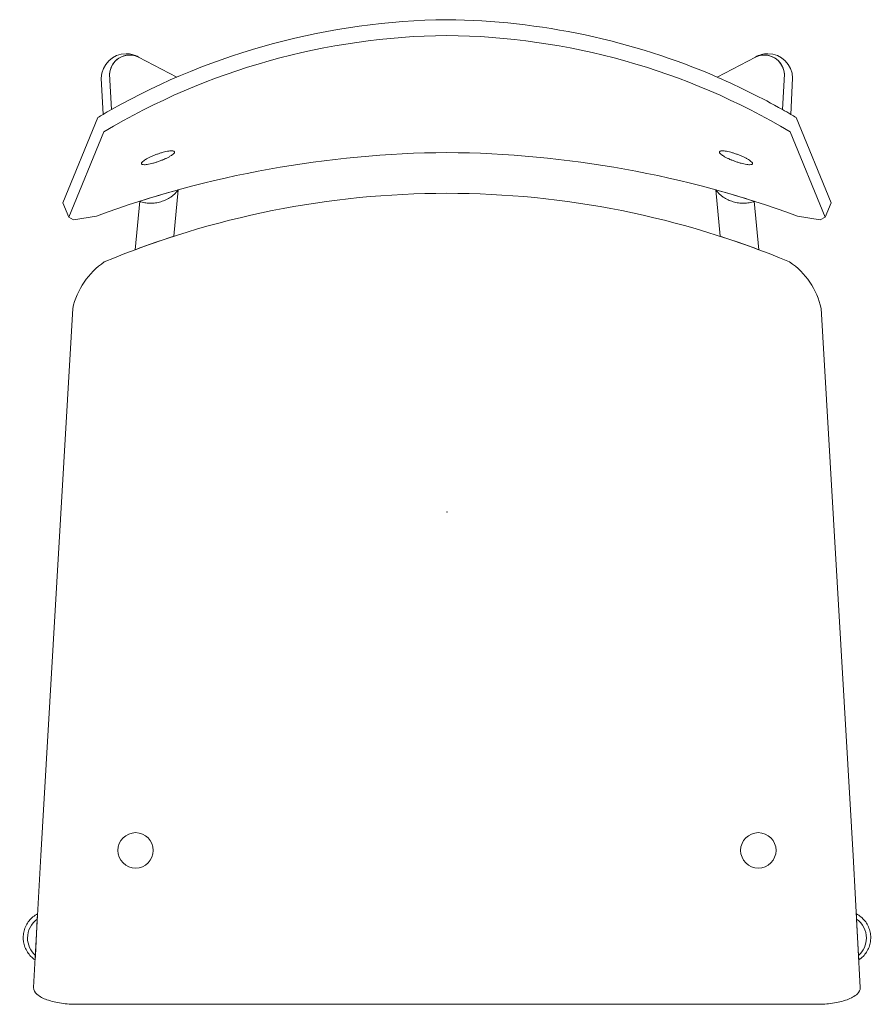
# Model space of a CAD drawing. Header units: metres. Extents: x -0.217 to 0.217, y -0.24 to 0.26.
import ezdxf

# ---------------------------------------------------------------- set-up
doc = ezdxf.new("R2010")
doc.units = ezdxf.units.M
doc.header["$MEASUREMENT"] = 0
doc.layers.add('72_VITRA_INSERT', color=7, linetype='Continuous')
for name, color, linetype, lineweight in [('72_VITRA_PROUVE_D2_CH_ANY', 7, 'Continuous', 5), ('72_VITRA_PROUVE_D2_CH_FOOT', 7, 'Continuous', 5), ('72_VITRA_PROUVE_D2_CH_FRAME', 7, 'Continuous', 5), ('72_VITRA_PROUVE_D2_CH_GLIDES', 7, 'Continuous', 5), ('72_VITRA_PROUVE_D2_CH_SEAT', 7, 'Continuous', 5), ('D2SNAP', 1, 'Continuous', 5)]:
    doc.layers.add(name, color=color, linetype=linetype, lineweight=lineweight)

# ---------------------------------------------------------------- blocks, each defined once
blk = doc.blocks.new('72_VITRA_PROUVE_D2_STANDARD_SEAT')
at = {"layer": '72_VITRA_PROUVE_D2_CH_SEAT'}
for points in [[(0.1747274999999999, 0.202039, 0.0035908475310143), (0.1705114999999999, 0.204457), (0.1705077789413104, 0.2044590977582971, 0.025910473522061), (0.1376212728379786, 0.2208154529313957), (0.1376173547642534, 0.220817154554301, 0.1001909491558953), (2.8e-15, 0.2501502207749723), (1e-16, 0.2501502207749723), (-9.165919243e-07, 0.250150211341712, 0.126434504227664), (-0.1705107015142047, 0.2044574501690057), (-0.1705114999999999, 0.204457, 0.0035908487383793), (-0.1747274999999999, 0.202039, 0.0025044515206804), (-0.1773863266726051, 0.2004784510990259), (-0.1952054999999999, 0.1570294), (-0.1921954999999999, 0.1497794), (-0.1743755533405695, 0.1932288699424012, -0.1322570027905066), (0, 0.2421398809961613, -0.1322570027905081), (0.1743755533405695, 0.1932288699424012), (0.1921954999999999, 0.1497794), (0.1952063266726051, 0.1570288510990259), (0.1773863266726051, 0.200478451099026, 0.0025044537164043), (0.1747274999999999, 0.202039)], [(9e-16, 0.2421398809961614), (-1e-16, 0.2421398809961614, 0.1322570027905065), (-0.1743755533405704, 0.1932288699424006), (-0.1921954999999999, 0.1497794), (-0.1897054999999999, 0.1484694), (-0.1780315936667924, 0.1503900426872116, -0.0863903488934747), (-1e-16, 0.1826523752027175), (2e-16, 0.1826523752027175, -0.0863903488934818), (0.1780315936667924, 0.1503900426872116), (0.1897054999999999, 0.1484694), (0.1921954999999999, 0.1497794), (0.1743755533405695, 0.1932288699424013, 0.1322570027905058), (9e-16, 0.2421398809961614)], [(0.1958767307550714, -0.2495753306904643, 0.0525377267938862), (0.2033466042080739, -0.247777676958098, 0.1040457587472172), (0.2086052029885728, -0.2447465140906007, 0.1922036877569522), (0.210028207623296, -0.2416616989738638), (0.206405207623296, -0.1744516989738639), (0.190125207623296, 0.1034187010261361, 0.192488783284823), (0.1740972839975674, 0.1270908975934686, 0.099100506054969), (-8.3699e-12, 0.1619399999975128), (-8.3698e-12, 0.1619399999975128), (-8.368e-12, 0.1619399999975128, 0.0991005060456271), (-0.1740972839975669, 0.1270908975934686, 0.1924887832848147), (-0.1901252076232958, 0.1034187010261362), (-0.2064052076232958, -0.174451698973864), (-0.2100282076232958, -0.241661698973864, 0.2140209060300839), (-0.2083158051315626, -0.244998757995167, 0.0974737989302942), (-0.203346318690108, -0.2477777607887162, 0.0525377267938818), (-0.1958764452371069, -0.2495754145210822, 0.0349600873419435), (-0.1880064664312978, -0.2501263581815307, 0.0042638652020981), (-0.18704314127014, -0.2501181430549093), (-2.073211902e-06, -0.2501180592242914), (0.1870434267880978, -0.2501180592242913, 0.0042638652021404), (0.1880067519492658, -0.2501262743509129, 0.0349600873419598), (0.1958767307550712, -0.2495753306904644)]]:
    blk.add_lwpolyline(points, format="xyb", close=True, dxfattribs=at)
at = {"layer": 'D2SNAP'}
blk.add_point((0, 0), dxfattribs=at)
blk = doc.blocks.new('72_VITRA_PROUVE_D2_STANDARD_GLIDES')
at = {"layer": '72_VITRA_PROUVE_D2_CH_GLIDES'}
for points in [[(-0.208152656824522, -0.2068704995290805), (-0.2080071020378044, -0.2041759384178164, 0.1053689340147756), (-0.212323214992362, -0.2077064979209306, 0.0520721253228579), (-0.2138487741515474, -0.2100772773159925, 0.0519615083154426), (-0.2148521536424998, -0.2127117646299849, 0.0517359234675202), (-0.2152946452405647, -0.2155027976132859, 0.0134638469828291), (-0.2153144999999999, -0.2162400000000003, 0.0382282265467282), (-0.2151548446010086, -0.2183251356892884), (-0.2151540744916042, -0.2183301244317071, 0.0517626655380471), (-0.2144413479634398, -0.2210465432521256), (-0.2144395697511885, -0.2210512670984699, 0.0519615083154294), (-0.2131783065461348, -0.223572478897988, 0.0525837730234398), (-0.2114322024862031, -0.2257656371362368, 0.052536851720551), (-0.2092671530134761, -0.2275465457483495), (-0.2091438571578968, -0.2252556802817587, -0.2155180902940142), (-0.2131224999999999, -0.216454, -0.2438708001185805), (-0.208152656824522, -0.2068704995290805)], [(0.208152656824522, -0.2068704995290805), (0.2080071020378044, -0.2041759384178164, -0.1053689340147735), (0.212323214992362, -0.2077064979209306, -0.0520721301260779), (0.2138487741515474, -0.2100772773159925, -0.051961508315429), (0.2148521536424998, -0.2127117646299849, -0.0517359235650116), (0.2152946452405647, -0.2155027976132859, -0.0134638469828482), (0.2153144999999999, -0.2162400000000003, -0.0382282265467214), (0.2151548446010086, -0.2183251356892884), (0.2151540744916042, -0.2183301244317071, -0.0517626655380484), (0.2144413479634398, -0.2210465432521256), (0.2144395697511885, -0.2210512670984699, -0.0519615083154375), (0.2131783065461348, -0.223572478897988, -0.0525837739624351), (0.2114322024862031, -0.2257656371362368, -0.052536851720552), (0.2092671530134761, -0.2275465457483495), (0.2091438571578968, -0.2252556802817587, 0.2155180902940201), (0.2131224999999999, -0.216454, 0.2438708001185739), (0.208152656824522, -0.2068704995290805)]]:
    blk.add_lwpolyline(points, format="xyb", close=True, dxfattribs=at)
at = {"layer": 'D2SNAP'}
blk.add_point((0, 0), dxfattribs=at)
blk = doc.blocks.new('72_VITRA_PROUVE_D2_STANDARD_FRAME')
at = {"layer": '72_VITRA_PROUVE_D2_CH_FRAME'}
for points in [[(-0.1584733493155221, 0.1332687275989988, -0.0115198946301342), (-0.1387920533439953, 0.140118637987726), (-0.1365557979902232, 0.1636908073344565, -0.0866671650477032), (-0.1403684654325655, 0.1600391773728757), (-0.1403720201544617, 0.1600367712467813, -0.0385762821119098), (-0.142797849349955, 0.1586545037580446), (-0.1428017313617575, 0.1586526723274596, -0.0386905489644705), (-0.1454190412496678, 0.1576571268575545), (-0.1454216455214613, 0.1576563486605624, -0.038618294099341), (-0.1481534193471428, 0.1570650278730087), (-0.1481561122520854, 0.1570646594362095, -0.0340064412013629), (-0.1506125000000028, 0.1568974, -0.0046779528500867), (-0.1509515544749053, 0.1569005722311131, -0.0433738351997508), (-0.1535877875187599, 0.1571660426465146), (-0.15358892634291, 0.1571662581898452, -0.0432078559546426), (-0.1561374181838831, 0.1578809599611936), (-0.1561385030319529, 0.1578813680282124)], [(-0.1561385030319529, 0.1578813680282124), (-0.1561374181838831, 0.1578809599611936, 0.0432078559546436), (-0.1535889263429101, 0.1571662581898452), (-0.1535877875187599, 0.1571660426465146, 0.0433738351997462), (-0.1509515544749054, 0.1569005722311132, 0.0046779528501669), (-0.1506124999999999, 0.1568974, 0.0340064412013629), (-0.1481561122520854, 0.1570646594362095), (-0.1481534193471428, 0.1570650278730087, 0.038618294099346), (-0.1454216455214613, 0.1576563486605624), (-0.1454190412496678, 0.1576571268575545, 0.0386905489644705), (-0.1428017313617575, 0.1586526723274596), (-0.142797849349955, 0.1586545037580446, 0.0385762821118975), (-0.1403720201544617, 0.1600367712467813), (-0.1403684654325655, 0.1600391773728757, 0.0866671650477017), (-0.1365557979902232, 0.1636908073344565, 0.0096817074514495), (-0.1561385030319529, 0.1578813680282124)], [(0.1387920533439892, 0.1401186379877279, -0.0115198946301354), (0.1584733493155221, 0.1332687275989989), (0.1561385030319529, 0.1578813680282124), (0.1561374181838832, 0.1578809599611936, -0.0432078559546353), (0.15358892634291, 0.1571662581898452), (0.1535877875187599, 0.1571660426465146, -0.0433738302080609), (0.1509515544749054, 0.1569005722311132, -0.0046779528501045), (0.1506124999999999, 0.1568974, -0.0340064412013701), (0.1481561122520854, 0.1570646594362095), (0.1481534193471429, 0.1570650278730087, -0.0386182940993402), (0.1454216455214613, 0.1576563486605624), (0.1454190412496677, 0.1576571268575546, -0.0386905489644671), (0.1428017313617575, 0.1586526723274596), (0.1427978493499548, 0.1586545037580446, -0.0385762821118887), (0.1403720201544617, 0.1600367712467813), (0.1403684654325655, 0.1600391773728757, -0.0866671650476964), (0.1365557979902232, 0.1636908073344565)], [(0.1561385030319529, 0.1578813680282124), (0.1561374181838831, 0.1578809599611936, -0.0432078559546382), (0.1535889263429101, 0.1571662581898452), (0.1535877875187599, 0.1571660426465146, -0.0433738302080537), (0.1509515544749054, 0.1569005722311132, -0.0046779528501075), (0.1506124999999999, 0.1568974, -0.0340064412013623), (0.1481561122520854, 0.1570646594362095), (0.1481534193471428, 0.1570650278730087, -0.0386182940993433), (0.1454216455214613, 0.1576563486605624), (0.1454190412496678, 0.1576571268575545, -0.0386905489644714), (0.1428017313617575, 0.1586526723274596), (0.142797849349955, 0.1586545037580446, -0.0385762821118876), (0.1403720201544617, 0.1600367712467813), (0.1403684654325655, 0.1600391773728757, -0.0866671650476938), (0.1365557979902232, 0.1636908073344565, -0.0096817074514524), (0.1561385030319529, 0.1578813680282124)]]:
    blk.add_lwpolyline(points, format="xyb", close=True, dxfattribs=at)
at = {"layer": 'D2SNAP'}
blk.add_point((0, 0), dxfattribs=at)
blk = doc.blocks.new('72_VITRA_PROUVE_D2_STANDARD_FEET')
at = {"layer": '72_VITRA_PROUVE_D2_CH_FOOT'}
for points in [[(-0.1567054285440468, 0.231167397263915, 0.1326354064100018), (-0.1630404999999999, 0.2328780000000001, 0.4099005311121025), (-0.1756251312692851, 0.2204776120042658), (-0.1747276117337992, 0.2020412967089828, -0.0034254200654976), (-0.1705114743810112, 0.2044565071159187), (-0.1714444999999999, 0.222407, -0.4014413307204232), (-0.1612044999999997, 0.2322080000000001, -0.1141397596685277), (-0.1567054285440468, 0.231167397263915)], [(0.1567054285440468, 0.231167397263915, -0.1326354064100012), (0.1630404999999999, 0.2328780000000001, -0.4099005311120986), (0.1756251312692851, 0.2204776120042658), (0.1747276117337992, 0.2020412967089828, 0.0034254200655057), (0.1705114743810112, 0.2044565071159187), (0.1714444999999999, 0.222407, 0.4014413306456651), (0.1612044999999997, 0.2322080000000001, 0.1141397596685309), (0.1567054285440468, 0.231167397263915)], [(-0.2091438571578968, -0.2252556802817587), (-0.2081526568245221, -0.2068704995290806, 0.2438708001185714), (-0.2131224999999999, -0.216454, 0.2155180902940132), (-0.2091438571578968, -0.2252556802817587)], [(0.2091438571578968, -0.2252556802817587), (0.2081526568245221, -0.2068704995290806, -0.2438708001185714), (0.2131224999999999, -0.216454, -0.2155180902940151), (0.2091438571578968, -0.2252556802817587)]]:
    blk.add_lwpolyline(points, format="xyb", close=True, dxfattribs=at)
for points in [[(-0.1705114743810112, 0.2044565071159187), (-0.1714444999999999, 0.222407, -0.2528807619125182), (-0.1664416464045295, 0.230769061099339, -0.2528807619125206), (-0.1567054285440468, 0.2311673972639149), (-0.1372054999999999, 0.2210220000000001)], [(0.1705114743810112, 0.2044565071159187), (0.1714444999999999, 0.222407, 0.2528807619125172), (0.1664416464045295, 0.230769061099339, 0.2528807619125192), (0.1567054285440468, 0.2311673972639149), (0.1372054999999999, 0.2210220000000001)]]:
    blk.add_lwpolyline(points, format="xyb", dxfattribs=at)
at = {"layer": 'D2SNAP'}
blk.add_point((0, 0), dxfattribs=at)
blk = doc.blocks.new('72_VITRA_PROUVE_D2_STANDARD_ANY')
at = {"layer": '72_VITRA_PROUVE_D2_CH_ANY'}
for points in [[(-0.1404246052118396, 0.180923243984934, 0.0324737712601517), (-0.1395779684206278, 0.1814851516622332), (-0.1395768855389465, 0.1814859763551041, 0.0325496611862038), (-0.1388084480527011, 0.1821544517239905), (-0.1388077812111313, 0.1821549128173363, 0.1388439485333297), (-0.1384821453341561, 0.1825495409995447), (-0.1384818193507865, 0.1825502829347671, 0.1390989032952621), (-0.1384116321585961, 0.1830573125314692, 0.2583769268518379), (-0.1392075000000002, 0.183498, 0.023508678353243), (-0.1392956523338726, 0.1834938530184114), (-0.1399446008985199, 0.1835152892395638, -0.3039537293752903), (-0.1399473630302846, 0.1835172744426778), (-0.1403144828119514, 0.1835126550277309, 0.0325487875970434), (-0.1413265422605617, 0.183398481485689, 0.0149367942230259), (-0.1427691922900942, 0.1831343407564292, 0.0148926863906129), (-0.1441938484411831, 0.1827845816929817), (-0.144209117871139, 0.1827804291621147, 0.0105457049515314), (-0.1458238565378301, 0.1823045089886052), (-0.1458389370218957, 0.1822997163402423, 0.01074509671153), (-0.1474620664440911, 0.1817452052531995, 0.010856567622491), (-0.1490621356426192, 0.1811269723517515, 0.0107450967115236), (-0.1506339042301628, 0.1804402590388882, 0.0150002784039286), (-0.1519500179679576, 0.1797928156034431, 0.0148931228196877), (-0.1532253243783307, 0.1790677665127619), (-0.1532264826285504, 0.1790671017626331, 0.0324717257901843), (-0.1540730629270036, 0.1785052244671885), (-0.1540741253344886, 0.178504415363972, 0.0325487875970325), (-0.1548425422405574, 0.1778359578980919), (-0.154843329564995, 0.1778354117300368, 0.1384563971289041), (-0.1551677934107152, 0.1774415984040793), (-0.1551681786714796, 0.1774407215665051, 0.1038669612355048), (-0.1552474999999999, 0.1770629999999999, 0.0346936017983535), (-0.1552384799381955, 0.1769331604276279, 0.1400032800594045), (-0.1548592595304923, 0.1765890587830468, 0.1151762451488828), (-0.1544434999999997, 0.176492, 0.023508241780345), (-0.1543553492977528, 0.1764961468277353), (-0.1537064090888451, 0.1764758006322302, -0.28346062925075), (-0.1537038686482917, 0.1764741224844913), (-0.1533365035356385, 0.176478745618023, 0.032549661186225), (-0.152324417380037, 0.176592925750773, 0.015273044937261), (-0.1508817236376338, 0.1768560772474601, 0.0148931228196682), (-0.1494570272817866, 0.1772058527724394), (-0.1494417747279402, 0.1772100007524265, 0.0105459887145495), (-0.1478269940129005, 0.1776859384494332), (-0.1478119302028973, 0.1776907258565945, 0.0107442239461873), (-0.1461889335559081, 0.1782451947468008), (-0.1461766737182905, 0.1782496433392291, 0.010584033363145), (-0.1446010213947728, 0.1788594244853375), (-0.1445889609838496, 0.1788643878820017, 0.010744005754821), (-0.1430173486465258, 0.1795510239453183, 0.0153072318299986), (-0.1417010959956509, 0.1801975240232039, 0.0148931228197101), (-0.1404257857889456, 0.1809225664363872)], [(0.1388077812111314, 0.1821549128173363), (0.1388084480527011, 0.1821544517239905, 0.0325496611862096), (0.1395768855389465, 0.1814859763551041), (0.1395779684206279, 0.1814851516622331, 0.032473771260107), (0.1404246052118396, 0.180923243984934), (0.1404257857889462, 0.1809225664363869, 0.0148931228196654), (0.141701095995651, 0.1801975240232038, 0.0153072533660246), (0.1430173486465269, 0.1795510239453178, 0.0107440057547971), (0.1445889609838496, 0.1788643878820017), (0.1446010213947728, 0.1788594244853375, 0.0105840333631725), (0.146176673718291, 0.1782496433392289), (0.1461889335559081, 0.1782451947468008, 0.0107442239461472), (0.1478119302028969, 0.1776907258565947), (0.1478269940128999, 0.1776859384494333, 0.0105459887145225), (0.1494417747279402, 0.1772100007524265), (0.1494570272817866, 0.1772058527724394, 0.0148931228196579), (0.1508817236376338, 0.1768560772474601, 0.0152730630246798), (0.152324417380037, 0.1765929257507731, 0.0325496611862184), (0.1533365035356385, 0.176478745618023), (0.1537038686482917, 0.1764741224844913, -0.2834606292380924), (0.1537064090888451, 0.1764758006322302), (0.1543553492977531, 0.1764961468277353, 0.0235082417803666), (0.1544435, 0.176492, 0.1151762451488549), (0.1548592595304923, 0.1765890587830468, 0.1400043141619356), (0.1552384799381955, 0.1769331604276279, 0.1390616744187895), (0.1551681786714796, 0.1774407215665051), (0.1551677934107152, 0.1774415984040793, 0.1384563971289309), (0.154843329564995, 0.1778354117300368), (0.1548425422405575, 0.1778359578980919, 0.0325487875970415), (0.1540741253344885, 0.1785044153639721), (0.1540730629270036, 0.1785052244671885, 0.0324717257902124), (0.1532264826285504, 0.1790671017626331), (0.1532253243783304, 0.179067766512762, 0.0148931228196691), (0.1519500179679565, 0.1797928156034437, 0.0150002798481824), (0.1506339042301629, 0.1804402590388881, 0.0107450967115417), (0.1490621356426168, 0.1811269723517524, 0.0108565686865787), (0.1474620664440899, 0.1817452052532, 0.010745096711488), (0.1458389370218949, 0.1822997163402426), (0.1458238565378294, 0.1823045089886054, 0.0105457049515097), (0.144209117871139, 0.1827804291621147), (0.1441938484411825, 0.1827845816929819, 0.0148926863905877), (0.1427691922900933, 0.1831343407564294, 0.0149367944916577), (0.1413265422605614, 0.1833984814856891, 0.0325487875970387), (0.1403144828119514, 0.1835126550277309), (0.1399473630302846, 0.1835172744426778, -0.3039537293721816), (0.1399446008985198, 0.1835152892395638), (0.139295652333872, 0.1834938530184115, 0.0235086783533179), (0.1392074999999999, 0.183498, 0.2583769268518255), (0.138411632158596, 0.183057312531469, 0.0347314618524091), (0.1384026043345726, 0.1829275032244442, 0.1038656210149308), (0.1384818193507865, 0.1825502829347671), (0.1384821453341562, 0.1825495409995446, 0.1388439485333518), (0.1388077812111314, 0.1821549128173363)], [(-0.1672054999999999, -0.171911, -0.414213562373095), (-0.1582054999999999, -0.162911, -0.414213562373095), (-0.1492054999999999, -0.171911, -0.414213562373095), (-0.1582054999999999, -0.180911, -0.414213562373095)], [(0.1492054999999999, -0.171911, -0.414213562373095), (0.1582054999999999, -0.162911, -0.414213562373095), (0.1672054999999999, -0.171911, -0.414213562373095), (0.1582054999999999, -0.180911, -0.414213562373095)]]:
    blk.add_lwpolyline(points, format="xyb", close=True, dxfattribs=at)
at = {"layer": 'D2SNAP'}
blk.add_point((0, 0), dxfattribs=at)
blk = doc.blocks.new('72vitra_prouve2092574C2CCF045D69FE2B1D93960DAB7')
for name in ['72_VITRA_PROUVE_D2_STANDARD_SEAT', '72_VITRA_PROUVE_D2_STANDARD_FEET', '72_VITRA_PROUVE_D2_STANDARD_ANY', '72_VITRA_PROUVE_D2_STANDARD_FRAME', '72_VITRA_PROUVE_D2_STANDARD_GLIDES']:
    blk.add_blockref(name, (0, 0.0102))
blk = doc.blocks.new('XCAD035CA4E167FCDD49584020994E9B31C725')
at = {"color": 7}
blk.add_blockref('72vitra_prouve2092574C2CCF045D69FE2B1D93960DAB7', (0, 0), dxfattribs=at)

msp = doc.modelspace()

# ---------------------------------------------------------------- block references
at = {"layer": '72_VITRA_INSERT'}
msp.add_blockref('XCAD035CA4E167FCDD49584020994E9B31C725', (0, 0), dxfattribs=at)

doc.saveas('drawing.dxf')
